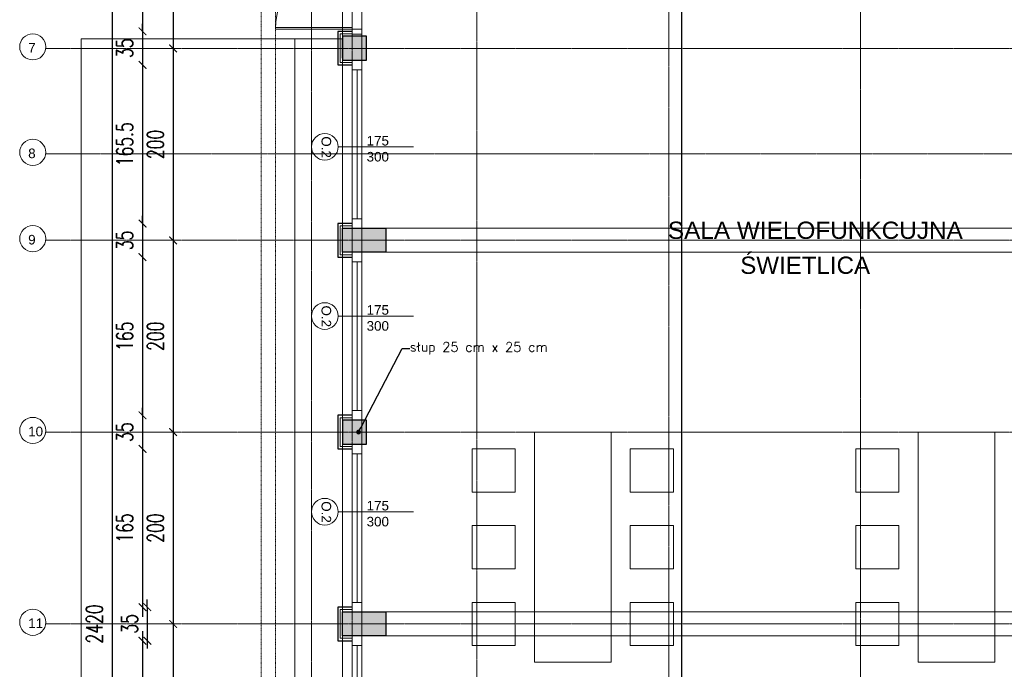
# Model space of a CAD drawing. Header units: millimetres. Extents: x -115268 to 140687, y -37779 to 24471.
# Tile 158 of 256: x 77748 to 78775, y -15491 to -14814. Entities that reach past the tile are written whole.
import ezdxf
from ezdxf import colors
from ezdxf.entities.mleader import LeaderData, LeaderLine
from ezdxf.enums import TextEntityAlignment as Align
from ezdxf.math import Vec2, Vec3

# ---------------------------------------------------------------- set-up
doc = ezdxf.new("R2010")
doc.units = ezdxf.units.MM
doc.header["$PDMODE"] = 2
doc.header["$PDSIZE"] = 1
for name, pattern in [('0.5_0.5', [10, 5, -5]), ('346-500', [1.5, 1, -0.5]), ('AUSGEZOGEN', [0]), ('DASHDOT', [1, 0.5, -0.25, 0, -0.25])]:
    doc.linetypes.add(name, pattern=pattern)
doc.layers.get('0').update_dxf_attribs({"lineweight": 9})
for name, color, linetype, lineweight in [('A stolarka', 4, 'Continuous', 9), ('A wyp ruchome', 253, 'Continuous', 9), ('A_CIENKA', 7, 'Continuous', 9), ('A_HATCH', 8, 'Continuous', 9), ('A_IZOLACJA', 8, 'ZIGZAG', 9), ('A_KONSTRUKCJA', 3, 'Continuous', 25), ('A_OSIE', 1, 'DASHDOT', 9), ('A_WIDOK', 253, 'Continuous', 9), ('\x9dciany', 7, 'Continuous', 9)]:
    doc.layers.add(name, color=color, linetype=linetype, lineweight=lineweight)
doc.layers.add('A_WYMIAR', color=253, linetype='Continuous', lineweight=5, transparency=0.2)
doc.styles.add('Arial', font='arial.ttf')
doc.styles.add('Arial CE', font='arial.ttf')
doc.styles.add('romans 1-100', font='romans.shx', dxfattribs={"width": 0.7, "height": 17})
doc.linetypes.add('ZIGZAG', pattern='A,0.00254,-5.08,[131,ltypeshp.shx,S=5.08,R=0,X=-5.08,Y=0],-10.16,[131,ltypeshp.shx,S=5.08,R=180,X=5.08,Y=0],-5.08', length=20.32254)
doc.dimstyles.new('___SKALA_1_100', dxfattribs={"dimscale": 10, "dimtxt": 17, "dimasz": 0.8, "dimexe": 2, "dimexo": 2, "dimgap": 1, "dimtad": 1, "dimdec": 4, "dimrnd": 0.5, "dimdsep": 46, "dimtxsty": 'romans 1-100', "dimblk": 'ARCHTICK', "dimcen": 0.1, "dimdle": 1, "dimse1": 1, "dimse2": 1, "dimadec": 0, "dimazin": 0, "dimtfac": 1, "dimtdec": 4, "dimtix": 1, "dimtmove": 0, "dimatfit": 3, "dimldrblk": 'ARCHTICK', "dimfxl": 6, "dimfxlon": 1, "dimtolj": 1, "dimarcsym": 0})

# ---------------------------------------------------------------- blocks, each defined once
blk = doc.blocks.new('AnonymMegaMac_nNn056')
at = {"layer": 'A stolarka', "color": 3, "linetype": 'AUSGEZOGEN', "lineweight": 0}
blk.add_line((37712.8, -7249.6), (37727.8, -7249.6), dxfattribs=at)
at = {"layer": 'A stolarka', "color": 7, "linetype": 'AUSGEZOGEN', "lineweight": 0}
for points in [[(37725.3, -7209.6), (37725.3, -7204.6), (37715.3, -7204.6), (37715.3, -7209.6)], [(37715.3, -7289.6), (37715.3, -7287.6), (37635.3, -7287.6), (37635.3, -7289.6)], [(37725.3, -7294.6), (37725.3, -7289.6), (37715.3, -7289.6), (37715.3, -7294.6)]]:
    blk.add_lwpolyline(points, close=True, dxfattribs=at)
at = {"layer": 'A stolarka', "color": 8, "linetype": 'AUSGEZOGEN', "lineweight": 0}
blk.add_arc((37715.3, -7289.6), 80, 90, 180, dxfattribs=at)
blk = doc.blocks.new('_Dot')
at = {"color": 0, "linetype": 'ByBlock', "lineweight": -2}
blk.add_line((-0.5, 0), (-1, 0), dxfattribs=at)
at = {"color": 0, "linetype": 'ByBlock', "const_width": 0.5}
blk.add_lwpolyline([(-0.25, 0, 1), (0.25, 0, 1)], format="xyb", close=True, dxfattribs=at)
blk = doc.blocks.new('_ArchTick')
at = {"color": 0, "linetype": 'ByBlock', "const_width": 0.15}
blk.add_lwpolyline([(-0.5, -0.5), (0.5, 0.5)], dxfattribs=at)
blk = doc.blocks.new('*D667')
at = {"layer": 'A_WYMIAR', "color": 0, "lineweight": -2, "transparency": 16777216}
blk.add_line((77844.2, -14224.2), (77844.2, -16664.2), dxfattribs=at)
at = {"layer": 'Defpoints', "color": 0, "transparency": 16777216}
for p in [(78014.6, -14234.2), (77844.2, -16654.2), (79014.6, -16654.2)]:
    blk.add_point(p, dxfattribs=at)
at = {"layer": 'A_WYMIAR', "color": 0, "lineweight": -2, "transparency": 16777216, "xscale": 8, "yscale": 8, "zscale": 8}
for p, rotation in [((77844.2, -14234.2), 90), ((77844.2, -16654.2), 270)]:
    blk.add_blockref('_ArchTick', p, dxfattribs=dict(at, rotation=rotation))
at = {"layer": 'A_WYMIAR', "color": 0, "transparency": 16777216, "insert": (77825.7, -15444.2), "char_height": 17, "attachment_point": 5, "rotation": 90, "style": 'romans 1-100'}
blk.add_mtext('\\A1;2420', dxfattribs=at)
blk = doc.blocks.new('*D671')
at = {"layer": 'A_WYMIAR', "color": 0, "lineweight": -2, "transparency": 16777216}
blk.add_line((77875.9, -14644.2), (77875.9, -14836.3), dxfattribs=at)
at = {"layer": 'Defpoints', "color": 0, "transparency": 16777216}
for p in [(78014.6, -14654.2), (77875.9, -14826.3), (78079.6, -14826.3)]:
    blk.add_point(p, dxfattribs=at)
at = {"layer": 'A_WYMIAR', "color": 0, "lineweight": -2, "transparency": 16777216, "xscale": 8, "yscale": 8, "zscale": 8}
for p, rotation in [((77875.9, -14654.2), 90), ((77875.9, -14826.3), 270)]:
    blk.add_blockref('_ArchTick', p, dxfattribs=dict(at, rotation=rotation))
at = {"layer": 'A_WYMIAR', "color": 0, "transparency": 16777216, "insert": (77857.4, -14740.2), "char_height": 17, "attachment_point": 5, "rotation": 90, "style": 'romans 1-100'}
blk.add_mtext('\\A1;172', dxfattribs=at)
blk = doc.blocks.new('*D672')
at = {"layer": 'A_WYMIAR', "color": 0, "lineweight": -2, "transparency": 16777216}
for p, q in [((77875.9, -14826.3), (77875.9, -14818.3)), ((77875.9, -14826.3), (77875.9, -14861.3)), ((77875.9, -14861.3), (77875.9, -14869.3))]:
    blk.add_line(p, q, dxfattribs=at)
at = {"layer": 'Defpoints', "color": 0, "transparency": 16777216}
for p in [(78079.6, -14826.3), (77875.9, -14861.3), (78079.6, -14861.3)]:
    blk.add_point(p, dxfattribs=at)
at = {"layer": 'A_WYMIAR', "color": 0, "lineweight": -2, "transparency": 16777216, "xscale": 8, "yscale": 8, "zscale": 8}
for p, rotation in [((77875.9, -14826.3), 270), ((77875.9, -14861.3), 90)]:
    blk.add_blockref('_ArchTick', p, dxfattribs=dict(at, rotation=rotation))
at = {"layer": 'A_WYMIAR', "color": 0, "transparency": 16777216, "insert": (77857.4, -14843.8), "char_height": 17, "attachment_point": 5, "rotation": 90, "style": 'romans 1-100'}
blk.add_mtext('\\A1;35', dxfattribs=at)
blk = doc.blocks.new('*D673')
at = {"layer": 'A_WYMIAR', "color": 0, "lineweight": -2, "transparency": 16777216}
blk.add_line((77875.9, -14851.3), (77875.9, -15036.7), dxfattribs=at)
at = {"layer": 'Defpoints', "color": 0, "transparency": 16777216}
for p in [(78079.6, -14861.3), (77875.9, -15026.7), (78079.6, -15026.7)]:
    blk.add_point(p, dxfattribs=at)
at = {"layer": 'A_WYMIAR', "color": 0, "lineweight": -2, "transparency": 16777216, "xscale": 8, "yscale": 8, "zscale": 8}
for p, rotation in [((77875.9, -14861.3), 90), ((77875.9, -15026.7), 270)]:
    blk.add_blockref('_ArchTick', p, dxfattribs=dict(at, rotation=rotation))
at = {"layer": 'A_WYMIAR', "color": 0, "transparency": 16777216, "insert": (77857.4, -14944), "char_height": 17, "attachment_point": 5, "rotation": 90, "style": 'romans 1-100'}
blk.add_mtext('\\A1;165.5', dxfattribs=at)
blk = doc.blocks.new('*D674')
at = {"layer": 'A_WYMIAR', "color": 0, "lineweight": -2, "transparency": 16777216}
for p, q in [((77875.9, -15026.7), (77875.9, -15018.7)), ((77875.9, -15026.7), (77875.9, -15061.7)), ((77875.9, -15061.7), (77875.9, -15069.7))]:
    blk.add_line(p, q, dxfattribs=at)
at = {"layer": 'Defpoints', "color": 0, "transparency": 16777216}
for p in [(78079.6, -15026.7), (77875.9, -15061.7), (78079.6, -15061.7)]:
    blk.add_point(p, dxfattribs=at)
at = {"layer": 'A_WYMIAR', "color": 0, "lineweight": -2, "transparency": 16777216, "xscale": 8, "yscale": 8, "zscale": 8}
for p, rotation in [((77875.9, -15026.7), 270), ((77875.9, -15061.7), 90)]:
    blk.add_blockref('_ArchTick', p, dxfattribs=dict(at, rotation=rotation))
at = {"layer": 'A_WYMIAR', "color": 0, "transparency": 16777216, "insert": (77857.4, -15044.2), "char_height": 17, "attachment_point": 5, "rotation": 90, "style": 'romans 1-100'}
blk.add_mtext('\\A1;35', dxfattribs=at)
blk = doc.blocks.new('*D675')
at = {"layer": 'A_WYMIAR', "color": 0, "lineweight": -2, "transparency": 16777216}
blk.add_line((77875.9, -15051.7), (77875.9, -15236.7), dxfattribs=at)
at = {"layer": 'Defpoints', "color": 0, "transparency": 16777216}
for p in [(78079.6, -15061.7), (77875.9, -15226.7), (78079.6, -15226.7)]:
    blk.add_point(p, dxfattribs=at)
at = {"layer": 'A_WYMIAR', "color": 0, "lineweight": -2, "transparency": 16777216, "xscale": 8, "yscale": 8, "zscale": 8}
for p, rotation in [((77875.9, -15061.7), 90), ((77875.9, -15226.7), 270)]:
    blk.add_blockref('_ArchTick', p, dxfattribs=dict(at, rotation=rotation))
at = {"layer": 'A_WYMIAR', "color": 0, "transparency": 16777216, "insert": (77857.4, -15144.2), "char_height": 17, "attachment_point": 5, "rotation": 90, "style": 'romans 1-100'}
blk.add_mtext('\\A1;165', dxfattribs=at)
blk = doc.blocks.new('*D676')
at = {"layer": 'A_WYMIAR', "color": 0, "lineweight": -2, "transparency": 16777216}
for p, q in [((77875.9, -15226.7), (77875.9, -15218.7)), ((77875.9, -15226.7), (77875.9, -15261.7)), ((77875.9, -15261.7), (77875.9, -15269.7))]:
    blk.add_line(p, q, dxfattribs=at)
at = {"layer": 'Defpoints', "color": 0, "transparency": 16777216}
for p in [(78079.6, -15226.7), (77875.9, -15261.7), (78079.6, -15261.7)]:
    blk.add_point(p, dxfattribs=at)
at = {"layer": 'A_WYMIAR', "color": 0, "lineweight": -2, "transparency": 16777216, "xscale": 8, "yscale": 8, "zscale": 8}
for p, rotation in [((77875.9, -15226.7), 270), ((77875.9, -15261.7), 90)]:
    blk.add_blockref('_ArchTick', p, dxfattribs=dict(at, rotation=rotation))
at = {"layer": 'A_WYMIAR', "color": 0, "transparency": 16777216, "insert": (77857.4, -15244.2), "char_height": 17, "attachment_point": 5, "rotation": 90, "style": 'romans 1-100'}
blk.add_mtext('\\A1;35', dxfattribs=at)
blk = doc.blocks.new('*D677')
at = {"layer": 'A_WYMIAR', "color": 0, "lineweight": -2, "transparency": 16777216}
blk.add_line((77875.9, -15251.7), (77875.9, -15436.7), dxfattribs=at)
at = {"layer": 'Defpoints', "color": 0, "transparency": 16777216}
for p in [(78084.6, -15261.7), (77875.9, -15426.7), (78079.6, -15426.7)]:
    blk.add_point(p, dxfattribs=at)
at = {"layer": 'A_WYMIAR', "color": 0, "lineweight": -2, "transparency": 16777216, "xscale": 8, "yscale": 8, "zscale": 8}
for p, rotation in [((77875.9, -15261.7), 90), ((77875.9, -15426.7), 270)]:
    blk.add_blockref('_ArchTick', p, dxfattribs=dict(at, rotation=rotation))
at = {"layer": 'A_WYMIAR', "color": 0, "transparency": 16777216, "insert": (77857.4, -15344.2), "char_height": 17, "attachment_point": 5, "rotation": 90, "style": 'romans 1-100'}
blk.add_mtext('\\A1;165', dxfattribs=at)
blk = doc.blocks.new('*D678')
at = {"layer": 'A_WYMIAR', "color": 0, "lineweight": -2, "transparency": 16777216}
for p, q in [((77880.9, -15426.7), (77880.9, -15418.7)), ((77880.9, -15426.7), (77880.9, -15461.7)), ((77880.9, -15461.7), (77880.9, -15469.7))]:
    blk.add_line(p, q, dxfattribs=at)
at = {"layer": 'Defpoints', "color": 0, "transparency": 16777216}
for p in [(78079.6, -15426.7), (77880.9, -15461.7), (78084.6, -15461.7)]:
    blk.add_point(p, dxfattribs=at)
at = {"layer": 'A_WYMIAR', "color": 0, "lineweight": -2, "transparency": 16777216, "xscale": 8, "yscale": 8, "zscale": 8}
for p, rotation in [((77880.9, -15426.7), 270), ((77880.9, -15461.7), 90)]:
    blk.add_blockref('_ArchTick', p, dxfattribs=dict(at, rotation=rotation))
at = {"layer": 'A_WYMIAR', "color": 0, "transparency": 16777216, "insert": (77862.4, -15444.2), "char_height": 17, "attachment_point": 5, "rotation": 90, "style": 'romans 1-100'}
blk.add_mtext('\\A1;35', dxfattribs=at)
blk = doc.blocks.new('*D679')
at = {"layer": 'A_WYMIAR', "color": 0, "lineweight": -2, "transparency": 16777216}
blk.add_line((77875.9, -15451.7), (77875.9, -15636.7), dxfattribs=at)
at = {"layer": 'Defpoints', "color": 0, "transparency": 16777216}
for p in [(78079.6, -15461.7), (77875.9, -15626.7), (78079.6, -15626.7)]:
    blk.add_point(p, dxfattribs=at)
at = {"layer": 'A_WYMIAR', "color": 0, "lineweight": -2, "transparency": 16777216, "xscale": 8, "yscale": 8, "zscale": 8}
for p, rotation in [((77875.9, -15461.7), 90), ((77875.9, -15626.7), 270)]:
    blk.add_blockref('_ArchTick', p, dxfattribs=dict(at, rotation=rotation))
at = {"layer": 'A_WYMIAR', "color": 0, "transparency": 16777216, "insert": (77857.4, -15544.2), "char_height": 17, "attachment_point": 5, "rotation": 90, "style": 'romans 1-100'}
blk.add_mtext('\\A1;165', dxfattribs=at)
blk = doc.blocks.new('*D693')
at = {"layer": 'A_WYMIAR', "color": 0, "lineweight": -2, "transparency": 16777216}
blk.add_line((77907.8, -14624.2), (77907.8, -14854.2), dxfattribs=at)
at = {"layer": 'Defpoints', "color": 0, "transparency": 16777216}
for p in [(78094.6, -14634.2), (77907.8, -14844.2), (78094.6, -14844.2)]:
    blk.add_point(p, dxfattribs=at)
at = {"layer": 'A_WYMIAR', "color": 0, "lineweight": -2, "transparency": 16777216, "xscale": 8, "yscale": 8, "zscale": 8}
for p, rotation in [((77907.8, -14634.2), 90), ((77907.8, -14844.2), 270)]:
    blk.add_blockref('_ArchTick', p, dxfattribs=dict(at, rotation=rotation))
at = {"layer": 'A_WYMIAR', "color": 0, "transparency": 16777216, "insert": (77889.3, -14739.2), "char_height": 17, "attachment_point": 5, "rotation": 90, "style": 'romans 1-100'}
blk.add_mtext('\\A1;210', dxfattribs=at)
blk = doc.blocks.new('*D694')
at = {"layer": 'A_WYMIAR', "color": 0, "lineweight": -2, "transparency": 16777216}
blk.add_line((77907.8, -14834.2), (77907.8, -15054.2), dxfattribs=at)
at = {"layer": 'Defpoints', "color": 0, "transparency": 16777216}
for p in [(78094.6, -14844.2), (77907.8, -15044.2), (78094.6, -15044.2)]:
    blk.add_point(p, dxfattribs=at)
at = {"layer": 'A_WYMIAR', "color": 0, "lineweight": -2, "transparency": 16777216, "xscale": 8, "yscale": 8, "zscale": 8}
for p, rotation in [((77907.8, -14844.2), 90), ((77907.8, -15044.2), 270)]:
    blk.add_blockref('_ArchTick', p, dxfattribs=dict(at, rotation=rotation))
at = {"layer": 'A_WYMIAR', "color": 0, "transparency": 16777216, "insert": (77889.3, -14944.2), "char_height": 17, "attachment_point": 5, "rotation": 90, "style": 'romans 1-100'}
blk.add_mtext('\\A1;200', dxfattribs=at)
blk = doc.blocks.new('*D695')
at = {"layer": 'A_WYMIAR', "color": 0, "lineweight": -2, "transparency": 16777216}
blk.add_line((77907.8, -15034.2), (77907.8, -15254.2), dxfattribs=at)
at = {"layer": 'Defpoints', "color": 0, "transparency": 16777216}
for p in [(78094.6, -15044.2), (77907.8, -15244.2), (78121.8, -15244.2)]:
    blk.add_point(p, dxfattribs=at)
at = {"layer": 'A_WYMIAR', "color": 0, "lineweight": -2, "transparency": 16777216, "xscale": 8, "yscale": 8, "zscale": 8}
for p, rotation in [((77907.8, -15044.2), 90), ((77907.8, -15244.2), 270)]:
    blk.add_blockref('_ArchTick', p, dxfattribs=dict(at, rotation=rotation))
at = {"layer": 'A_WYMIAR', "color": 0, "transparency": 16777216, "insert": (77889.3, -15144.2), "char_height": 17, "attachment_point": 5, "rotation": 90, "style": 'romans 1-100'}
blk.add_mtext('\\A1;200', dxfattribs=at)
blk = doc.blocks.new('*D696')
at = {"layer": 'A_WYMIAR', "color": 0, "lineweight": -2, "transparency": 16777216}
blk.add_line((77907.8, -15234.2), (77907.8, -15454.2), dxfattribs=at)
at = {"layer": 'Defpoints', "color": 0, "transparency": 16777216}
for p in [(78121.8, -15244.2), (77907.8, -15444.2), (78167.3, -15444.2)]:
    blk.add_point(p, dxfattribs=at)
at = {"layer": 'A_WYMIAR', "color": 0, "lineweight": -2, "transparency": 16777216, "xscale": 8, "yscale": 8, "zscale": 8}
for p, rotation in [((77907.8, -15244.2), 90), ((77907.8, -15444.2), 270)]:
    blk.add_blockref('_ArchTick', p, dxfattribs=dict(at, rotation=rotation))
at = {"layer": 'A_WYMIAR', "color": 0, "transparency": 16777216, "insert": (77889.3, -15344.2), "char_height": 17, "attachment_point": 5, "rotation": 90, "style": 'romans 1-100'}
blk.add_mtext('\\A1;200', dxfattribs=at)
blk = doc.blocks.new('*D697')
at = {"layer": 'A_WYMIAR', "color": 0, "lineweight": -2, "transparency": 16777216}
blk.add_line((77907.8, -15434.2), (77907.8, -15654.2), dxfattribs=at)
at = {"layer": 'Defpoints', "color": 0, "transparency": 16777216}
for p in [(78167.3, -15444.2), (77907.8, -15644.2), (78167.3, -15644.2)]:
    blk.add_point(p, dxfattribs=at)
at = {"layer": 'A_WYMIAR', "color": 0, "lineweight": -2, "transparency": 16777216, "xscale": 8, "yscale": 8, "zscale": 8}
for p, rotation in [((77907.8, -15444.2), 90), ((77907.8, -15644.2), 270)]:
    blk.add_blockref('_ArchTick', p, dxfattribs=dict(at, rotation=rotation))
at = {"layer": 'A_WYMIAR', "color": 0, "transparency": 16777216, "insert": (77889.3, -15544.2), "char_height": 17, "attachment_point": 5, "rotation": 90, "style": 'romans 1-100'}
blk.add_mtext('\\A1;200', dxfattribs=at)
blk = doc.blocks.new('*D704')
at = {"layer": 'A_WYMIAR', "color": 0, "lineweight": -2, "transparency": 16777216}
blk.add_line((78004.6, -17141.1), (80394.6, -17141.1), dxfattribs=at)
at = {"layer": 'Defpoints', "color": 0, "transparency": 16777216}
for p in [(78014.6, -14449.8), (80384.6, -16049.8), (80384.6, -17141.1)]:
    blk.add_point(p, dxfattribs=at)
at = {"layer": 'A_WYMIAR', "color": 0, "lineweight": -2, "transparency": 16777216, "xscale": 8, "yscale": 8, "zscale": 8, "rotation": 180}
blk.add_blockref('_ArchTick', (78014.6, -17141.1), dxfattribs=at)
at = {"layer": 'A_WYMIAR', "color": 0, "lineweight": -2, "transparency": 16777216, "xscale": 8, "yscale": 8, "zscale": 8}
blk.add_blockref('_ArchTick', (80384.6, -17141.1), dxfattribs=at)
at = {"layer": 'A_WYMIAR', "color": 0, "transparency": 16777216, "insert": (79199.6, -17122.6), "char_height": 17, "attachment_point": 5, "style": 'romans 1-100'}
blk.add_mtext('\\A1;2370', dxfattribs=at)
blk = doc.blocks.new('*D705')
at = {"layer": 'A_WYMIAR', "color": 0, "lineweight": -2, "transparency": 16777216}
blk.add_line((78004.6, -17107.8), (78089.6, -17107.8), dxfattribs=at)
at = {"layer": 'Defpoints', "color": 0, "transparency": 16777216}
for p in [(78014.6, -14856.9), (78079.6, -14856.9), (78079.6, -17107.8)]:
    blk.add_point(p, dxfattribs=at)
at = {"layer": 'A_WYMIAR', "color": 0, "lineweight": -2, "transparency": 16777216, "xscale": 8, "yscale": 8, "zscale": 8, "rotation": 180}
blk.add_blockref('_ArchTick', (78014.6, -17107.8), dxfattribs=at)
at = {"layer": 'A_WYMIAR', "color": 0, "lineweight": -2, "transparency": 16777216, "xscale": 8, "yscale": 8, "zscale": 8}
blk.add_blockref('_ArchTick', (78079.6, -17107.8), dxfattribs=at)
at = {"layer": 'A_WYMIAR', "color": 0, "transparency": 16777216, "insert": (78047.1, -17089.3), "char_height": 17, "attachment_point": 5, "style": 'romans 1-100'}
blk.add_mtext('\\A1;65', dxfattribs=at)
blk = doc.blocks.new('*D706')
at = {"layer": 'A_WYMIAR', "color": 0, "lineweight": -2, "transparency": 16777216}
for p, q in [((78079.6, -17107.8), (78071.6, -17107.8)), ((78079.6, -17107.8), (78104.6, -17107.8)), ((78104.6, -17107.8), (78112.6, -17107.8))]:
    blk.add_line(p, q, dxfattribs=at)
at = {"layer": 'Defpoints', "color": 0, "transparency": 16777216}
for p in [(78079.6, -14856.9), (78104.6, -16574.2), (78104.6, -17107.8)]:
    blk.add_point(p, dxfattribs=at)
at = {"layer": 'A_WYMIAR', "color": 0, "lineweight": -2, "transparency": 16777216, "xscale": 8, "yscale": 8, "zscale": 8}
blk.add_blockref('_ArchTick', (78079.6, -17107.8), dxfattribs=at)
at = {"layer": 'A_WYMIAR', "color": 0, "lineweight": -2, "transparency": 16777216, "xscale": 8, "yscale": 8, "zscale": 8, "rotation": 180}
blk.add_blockref('_ArchTick', (78104.6, -17107.8), dxfattribs=at)
at = {"layer": 'A_WYMIAR', "color": 0, "transparency": 16777216, "insert": (78092.1, -17089.3), "char_height": 17, "attachment_point": 5, "style": 'romans 1-100'}
blk.add_mtext('\\A1;25', dxfattribs=at)
blk = doc.blocks.new('*D335')
at = {"layer": 'A_WYMIAR', "color": 0, "lineweight": -2, "transparency": 16777216}
blk.add_line((78438.1, -14639.2), (78438.1, -16574.2), dxfattribs=at)
at = {"layer": 'Defpoints', "color": 0, "transparency": 16777216}
for p in [(78390.8, -14649.2), (78434.6, -16564.2), (78438.1, -16564.2)]:
    blk.add_point(p, dxfattribs=at)
at = {"layer": 'A_WYMIAR', "color": 0, "lineweight": -2, "transparency": 16777216, "xscale": 8, "yscale": 8, "zscale": 8}
for p, rotation in [((78438.1, -14649.2), 90), ((78438.1, -16564.2), 270)]:
    blk.add_blockref('_ArchTick', p, dxfattribs=dict(at, rotation=rotation))
at = {"layer": 'A_WYMIAR', "color": 0, "transparency": 16777216, "insert": (78419.6, -15606.7), "char_height": 17, "attachment_point": 5, "rotation": 90, "style": 'romans 1-100'}
blk.add_mtext('\\A1;1915', dxfattribs=at)
blk = doc.blocks.new('*D380')
at = {"layer": 'A_WYMIAR', "color": 0, "lineweight": -2, "transparency": 16777216}
blk.add_line((78089.6, -15905.8), (78004.6, -15905.8), dxfattribs=at)
at = {"layer": 'Defpoints', "color": 0, "transparency": 16777216}
for p in [(78014.6, -14654.2), (78079.6, -15844.2), (78014.6, -15905.8)]:
    blk.add_point(p, dxfattribs=at)
at = {"layer": 'A_WYMIAR', "color": 0, "lineweight": -2, "transparency": 16777216, "xscale": 8, "yscale": 8, "zscale": 8, "rotation": 180}
blk.add_blockref('_ArchTick', (78014.6, -15905.8), dxfattribs=at)
at = {"layer": 'A_WYMIAR', "color": 0, "lineweight": -2, "transparency": 16777216, "xscale": 8, "yscale": 8, "zscale": 8}
blk.add_blockref('_ArchTick', (78079.6, -15905.8), dxfattribs=at)
at = {"layer": 'A_WYMIAR', "color": 0, "transparency": 16777216, "insert": (78047.1, -15887.3), "char_height": 17, "attachment_point": 5, "style": 'romans 1-100'}
blk.add_mtext('\\A1;65', dxfattribs=at)

msp = doc.modelspace()

# ---------------------------------------------------------------- hatches: boundary and pattern name
at = {"layer": 'A_HATCH', "transparency": 33554687}
h = msp.add_hatch(dxfattribs=at)
h.set_pattern_fill('ANSI33', color=256)
h.set_pattern_definition([(45, (25823.836, -10011.816), (-4.49012806, 4.49012806), []), (45, (25828.326, -10011.816), (-4.49012806, 4.49012806), [3.175, -1.5875])])
h.paths.add_polyline_path([(78837.07106, -16559.16092), (78812.07106, -16559.16092), (78812.07106, -16584.16092), (78837.07106, -16584.16092)])
h.paths.add_polyline_path([(78637.07106, -16559.16092), (78612.07106, -16559.16092), (78612.07106, -16584.16092), (78637.07106, -16584.16092)])
h.paths.add_polyline_path([(78437.07106, -16559.16092), (78412.07106, -16559.16092), (78412.07106, -16584.16092), (78437.07106, -16584.16092)])
h.paths.add_polyline_path([(78237.02211, -16559.16105), (78212.02211, -16559.16098), (78212.05786, -16584.16086), (78237.05786, -16584.16092)])
h.paths.add_polyline_path([(78109.57106, -16431.66092), (78084.57106, -16431.66092), (78084.57106, -16456.66092), (78109.57106, -16456.66092)])
h.paths.add_polyline_path([(78129.57106, -16231.66092), (78084.57106, -16231.66092), (78084.57106, -16256.66092), (78129.57106, -16256.66092)])
h.paths.add_polyline_path([(78109.57106, -16031.66092), (78084.57106, -16031.66092), (78084.57106, -16056.66092), (78109.57106, -16056.66092)])
h.paths.add_polyline_path([(78129.42906, -15831.66092), (78084.42906, -15831.66092), (78084.57106, -15856.66092), (78129.57106, -15856.66092)])
h.paths.add_polyline_path([(78109.57106, -15631.66092), (78084.57106, -15631.66092), (78084.57106, -15656.66092), (78109.57106, -15656.66092)])
h.paths.add_polyline_path([(78129.57106, -15431.66092), (78084.57106, -15431.66092), (78084.57106, -15456.66092), (78129.57106, -15456.66092)])
h.paths.add_polyline_path([(78109.57106, -15231.66092), (78084.57106, -15231.66092), (78084.57106, -15256.66092), (78109.57106, -15256.66092)])
h.paths.add_polyline_path([(78129.57106, -15031.66092), (78084.57106, -15031.66092), (78084.57106, -15056.66092), (78129.57106, -15056.66092)])
h.paths.add_polyline_path([(78109.57106, -14831.30064), (78084.57106, -14831.30064), (78084.57106, -14856.30064), (78109.57106, -14856.30064)])

# ---------------------------------------------------------------- linework, layer by layer
at = {"layer": 'A stolarka'}
for points in [[(78094.57106, -14854.16092), (78094.57106, -15034.16092)], [(78104.57106, -14866.30064), (78104.57106, -14856.30064), (78094.57106, -14856.30064), (78094.57106, -14866.30064), (78104.57106, -14866.30064)], [(78104.57106, -14854.16092), (78104.57106, -15034.16092)], [(78099.57106, -14866.30064), (78099.57106, -15021.66092)], [(78104.57106, -15031.66092), (78104.57106, -15021.66092), (78094.57106, -15021.66092), (78094.57106, -15031.66092), (78104.57106, -15031.66092)], [(78094.57106, -15054.16092), (78094.57106, -15234.16092)], [(78104.57106, -15066.66092), (78104.57106, -15056.66092), (78094.57106, -15056.66092), (78094.57106, -15066.66092), (78104.57106, -15066.66092)], [(78104.57106, -15054.16092), (78104.57106, -15234.16092)], [(78099.57106, -15066.66092), (78099.57106, -15221.66092)], [(78104.57106, -15231.66092), (78104.57106, -15221.66092), (78094.57106, -15221.66092), (78094.57106, -15231.66092), (78104.57106, -15231.66092)], [(78094.57106, -15254.16092), (78094.57106, -15434.16092)], [(78104.57106, -15266.66092), (78104.57106, -15256.66092), (78094.57106, -15256.66092), (78094.57106, -15266.66092), (78104.57106, -15266.66092)], [(78104.57106, -15254.16092), (78104.57106, -16564.16092), (78234.57106, -16564.16092)], [(78099.57106, -15266.66092), (78099.57106, -15421.66092)], [(78104.57106, -15431.66092), (78104.57106, -15421.66092), (78094.57106, -15421.66092), (78094.57106, -15431.66092), (78104.57106, -15431.66092)], [(78094.57106, -15454.16092), (78094.57106, -15634.16092)], [(78104.57106, -15466.66092), (78104.57106, -15456.66092), (78094.57106, -15456.66092), (78094.57106, -15466.66092), (78104.57106, -15466.66092)], [(78099.57106, -15466.66092), (78099.57106, -15621.66092)]]:
    msp.add_lwpolyline(points, dxfattribs=at)
at = {"layer": 'A wyp ruchome'}
for points in [[(78364.57106, -15244.16092), (78364.57106, -15484.16092), (78284.57106, -15484.16092), (78284.57106, -15244.16092)], [(78764.57106, -15244.16092), (78764.57106, -15484.16092), (78684.57106, -15484.16092), (78684.57106, -15244.16092)], [(78264.57106, -15261.66092), (78219.57106, -15261.66092), (78219.57106, -15306.66092), (78264.57106, -15306.66092)], [(78384.57106, -15261.66092), (78429.57106, -15261.66092), (78429.57106, -15306.66092), (78384.57106, -15306.66092)], [(78664.57106, -15261.66092), (78619.57106, -15261.66092), (78619.57106, -15306.66092), (78664.57106, -15306.66092)], [(78264.57106, -15341.66092), (78219.57106, -15341.66092), (78219.57106, -15386.66092), (78264.57106, -15386.66092)], [(78384.57106, -15341.66092), (78429.57106, -15341.66092), (78429.57106, -15386.66092), (78384.57106, -15386.66092)], [(78664.57106, -15341.66092), (78619.57106, -15341.66092), (78619.57106, -15386.66092), (78664.57106, -15386.66092)], [(78264.57106, -15421.66092), (78219.57106, -15421.66092), (78219.57106, -15466.66092), (78264.57106, -15466.66092)], [(78384.57106, -15421.66092), (78429.57106, -15421.66092), (78429.57106, -15466.66092), (78384.57106, -15466.66092)], [(78664.57106, -15421.66092), (78619.57106, -15421.66092), (78619.57106, -15466.66092), (78664.57106, -15466.66092)]]:
    msp.add_lwpolyline(points, close=True, dxfattribs=at)
at = {"layer": 'A_CIENKA'}
msp.add_line((78034.57106, -14834.16092), (78034.57106, -16564.16092), dxfattribs=at)
at = {"layer": 'A_HATCH'}
for centre in [(77761.42973, -14842.44127), (77761.42973, -14952.44127), (77761.42973, -15042.44127), (77761.42973, -15242.44127), (77761.42973, -15442.44127)]:
    msp.add_circle(centre, 13.62687, dxfattribs=at)
at = {"layer": 'A_IZOLACJA', "ltscale": 0.01}
for points in [[(78094.57106, -14828.80064), (78082.07106, -14828.80064), (78082.07106, -14858.80064), (78094.57106, -14858.80064)], [(78094.57106, -15029.16092), (78082.07106, -15029.16092), (78082.07106, -15059.16092), (78094.57106, -15059.16092)], [(78094.57106, -15229.16092), (78082.07106, -15229.16092), (78082.07106, -15259.16092), (78094.57106, -15259.16092)], [(78094.57106, -15429.16092), (78082.07106, -15429.16092), (78082.07106, -15459.16092), (78094.57106, -15459.16092)]]:
    msp.add_lwpolyline(points, dxfattribs=at)
at = {"layer": 'A_KONSTRUKCJA'}
for points in [[(78094.57106, -14826.30064), (78079.57106, -14826.30064), (78079.57106, -14861.30064), (78094.57106, -14861.30064)], [(78084.57106, -14854.16092), (78084.57106, -14854.16092), (78084.57106, -14834.16092)], [(78094.57106, -15026.66092), (78079.57106, -15026.66092), (78079.57106, -15061.66092), (78094.57106, -15061.66092)], [(78094.57106, -15226.66092), (78079.57106, -15226.66092), (78079.57106, -15261.66092), (78094.57106, -15261.66092)], [(78094.57106, -15426.66092), (78079.57106, -15426.66092), (78079.57106, -15461.66092), (78094.57106, -15461.66092)]]:
    msp.add_lwpolyline(points, dxfattribs=at)
for points in [[(78084.57106, -14831.30064), (78084.57106, -14856.30064), (78109.57106, -14856.30064), (78109.57106, -14831.30064)], [(78084.57106, -15231.66092), (78084.57106, -15256.66092), (78109.57106, -15256.66092), (78109.57106, -15231.66092)]]:
    msp.add_lwpolyline(points, close=True, dxfattribs=at)
at = {"layer": 'A_KONSTRUKCJA', "ltscale": 0.5}
for points in [[(78084.57106, -15031.66092), (78129.57106, -15031.66092), (78129.57106, -15056.66092), (78084.57106, -15056.66092)], [(78084.57106, -15431.66092), (78129.57106, -15431.66092), (78129.57106, -15456.66092), (78084.57106, -15456.66092)]]:
    msp.add_lwpolyline(points, close=True, dxfattribs=at)
at = {"layer": 'A_OSIE', "ltscale": 0.3}
for p, q in [((78052.07106, -13920.52461), (78052.07106, -17157.58662)), ((78094.57106, -13920.52461), (78094.57106, -17157.58662)), ((78224.58643, -17157.58853), (78224.32424, -13920.52457)), ((78424.57106, -17157.66032), (78424.57106, -13920.45091)), ((78624.57106, -17157.58662), (78624.57106, -13920.52461)), ((80675.91005, -14844.16092), (77774.94766, -14844.16092)), ((77774.94766, -14954.16092), (80675.91005, -14954.16092)), ((80675.91005, -15044.16092), (77774.94766, -15044.16092)), ((80675.91005, -15244.16092), (77774.94766, -15244.16092)), ((80675.91005, -15444.16092), (77774.94766, -15444.16092))]:
    msp.add_line(p, q, dxfattribs=at)
at = {"layer": 'A_WIDOK', "linetype": '0.5_0.5', "ltscale": 0.02}
for p, q in [((77999.57106, -14654.16092), (77999.57106, -16669.16092)), ((78014.57106, -14654.16092), (78014.57106, -16654.16092))]:
    msp.add_line(p, q, dxfattribs=at)
at = {"layer": 'A_WIDOK', "color": 6, "linetype": '346-500', "ltscale": 0.5}
for points in [[(79014.57106, -16584.16092), (78084.57106, -16584.16092), (78084.57106, -14654.16092)], [(78104.57106, -14654.16092), (78104.57106, -16564.16092), (79009.57106, -16564.16092)], [(78129.57106, -15031.66092), (80274.57106, -15031.66092)], [(80274.57106, -15056.66092), (78129.57106, -15056.66092)], [(78129.57106, -15431.66092), (80274.57106, -15431.66092)], [(80274.57106, -15456.66092), (78129.57106, -15456.66092)]]:
    msp.add_lwpolyline(points, dxfattribs=at)
at = {"layer": 'A_WIDOK', "linetype": '346-500', "ltscale": 0.5}
msp.add_lwpolyline([(78129.57106, -15431.66092), (80274.57106, -15431.66092)], dxfattribs=at)
at = {"layer": 'A_WYMIAR', "ltscale": 10}
for p, q in [((78158.42957, -14946.6783), (78079.87735, -14946.6783)), ((78158.42957, -15123.0924), (78079.87735, -15123.0924)), ((78158.42957, -15327.17229), (78079.87735, -15327.17229))]:
    msp.add_line(p, q, dxfattribs=at)
for centre in [(78065.9742, -14946.6783), (78065.9742, -15123.0924), (78065.9742, -15327.17229)]:
    msp.add_circle(centre, 13.90315, dxfattribs=at)
at = {"layer": '\x9dciany'}
for q in [(77812.07106, -16564.16092), (78084.57106, -14834.16092)]:
    msp.add_line((77812.07106, -14834.16092), q, dxfattribs=at)
msp.add_lwpolyline([(78084.57106, -14834.16092), (78084.57106, -14834.16092), (78084.57106, -14854.16092)], dxfattribs=at)

# ---------------------------------------------------------------- block references
at = {"layer": 'A stolarka'}
msp.add_blockref('AnonymMegaMac_nNn056', (40379.3044, -7534.55034), dxfattribs=at)

# ---------------------------------------------------------------- texts
at = {"layer": 'A_HATCH', "char_height": 10, "attachment_point": 1}
for s, width, heights, insert, style in [('7', 473.6976626, [0], (77756.6405, -14838.49043), 'Arial'), ('175\\P300', 44.8889364, [39.43048], (78109.57285, -14935.33724), 'Arial CE'), ('8', 473.6976626, [0], (77756.6405, -14948.49043), 'Arial'), ('9', 473.6976626, [0], (77756.6405, -15038.49043), 'Arial'), ('175\\P300', 44.8889364, [39.43048], (78109.57285, -15111.75134), 'Arial CE'), ('10', 473.6976626, [0], (77756.6405, -15238.49043), 'Arial'), ('175\\P300', 44.8889364, [39.43048], (78109.57285, -15315.83122), 'Arial CE'), ('11', 473.6976626, [0], (77756.6405, -15438.49043), 'Arial')]:
    msp.add_mtext_dynamic_manual_height_columns(s, width=width, gutter_width=1.25, heights=heights, dxfattribs=dict(at, insert=insert, style=style))
at = {"layer": 'A_HATCH', "char_height": 10, "attachment_point": 1, "rotation": 270, "style": 'Arial'}
for insert in [(78072.55857, -14935.72508), (78072.55857, -15112.13918), (78072.55857, -15316.21906)]:
    msp.add_mtext_dynamic_manual_height_columns('O.2', width=473.6976626, gutter_width=1.25, heights=[9.22219], dxfattribs=dict(at, insert=insert))
at = {"layer": '\x9dciany', "style": 'Arial CE', "width": 1.009595}
msp.add_text('SALA WIELOFUNKCUJNA', height=18, dxfattribs=at).set_placement((78423.73308, -15042.67218), (78731.29308, -15042.67218), align=Align.FIT)
at = {"layer": '\x9dciany', "color": 7, "linetype": 'Continuous', "lineweight": 35, "style": 'Arial CE'}
for s, width, p, p2 in [('SALA WIELOFUNKCUJNA', 1.009595, (78423.73308, -15042.67218), (78731.29308, -15042.67218)), ('ŚWIETLICA', 0.998489, (78499.21217, -15079.15965), (78634.57217, -15079.15965))]:
    msp.add_text(s, height=18, rotation=360, dxfattribs=dict(at, width=width)).set_placement(p, p2, align=Align.FIT)
at = {"layer": '\x9dciany', "style": 'Arial CE', "width": 0.998489}
msp.add_text('ŚWIETLICA', height=18, rotation=360, dxfattribs=at).set_placement((78499.21217, -15079.15965), (78634.57217, -15079.15965), align=Align.FIT)

# ---------------------------------------------------------------- dimensions: what is measured, and where the dimension line sits
at = {"layer": 'A_WYMIAR'}
dim = msp.add_linear_dim(base=(77844.19075, -16654.16092), p1=(78014.57106, -14234.16092), p2=(79014.57106, -16654.16092), angle=90, dimstyle='___SKALA_1_100', dxfattribs=at)
dim.commit()
dim.dimension.update_dxf_attribs({"geometry": '*D667', "text_midpoint": (77825.69075, -15444.16092)})
for base, p1, p2, picture, middle in [((80384.57106, -17141.09997), (78014.57106, -14449.84755), (80384.57106, -16049.84755), '*D704', (79199.57106, -17122.59997)), ((78079.57106, -17107.7595), (78014.57106, -14856.92783), (78079.57106, -14856.92783), '*D705', (78047.07106, -17089.2595))]:
    dim = msp.add_linear_dim(base=base, p1=p1, p2=p2, dimstyle='___SKALA_1_100', dxfattribs=at)
    dim.commit()
    dim.dimension.update_dxf_attribs({"geometry": picture, "text_midpoint": middle})
for base, p1, p2, picture, middle in [((77907.78189, -14844.16092), (78094.57106, -14634.16092), (78094.57106, -14844.16092), '*D693', (77889.28189, -14739.16092)), ((78438.079, -16564.16092), (78390.77382, -14649.16092), (78434.57106, -16564.16092), '*D335', (78419.579, -15606.66092)), ((77875.93898, -14826.30064), (78014.57106, -14654.16092), (78079.57106, -14826.30064), '*D671', (77857.43898, -14740.23078)), ((77875.93898, -14861.30064), (78079.57106, -14826.30064), (78079.57106, -14861.30064), '*D672', (77857.43898, -14843.80064)), ((77907.78189, -15044.16092), (78094.57106, -14844.16092), (78094.57106, -15044.16092), '*D694', (77889.28189, -14944.16092)), ((77875.93898, -15026.66092), (78079.57106, -14861.30064), (78079.57106, -15026.66092), '*D673', (77857.43898, -14943.98078)), ((77875.93898, -15061.66092), (78079.57106, -15026.66092), (78079.57106, -15061.66092), '*D674', (77857.43898, -15044.16092)), ((77907.78189, -15244.16092), (78094.57106, -15044.16092), (78121.82932, -15244.16092), '*D695', (77889.28189, -15144.16092)), ((77875.93898, -15226.66092), (78079.57106, -15061.66092), (78079.57106, -15226.66092), '*D675', (77857.43898, -15144.16092)), ((77875.93898, -15261.66092), (78079.57106, -15226.66092), (78079.57106, -15261.66092), '*D676', (77857.43898, -15244.16092)), ((77907.78189, -15444.16092), (78121.82932, -15244.16092), (78167.30168, -15444.16092), '*D696', (77889.28189, -15344.16092)), ((77875.93898, -15426.66092), (78084.57106, -15261.66092), (78079.57106, -15426.66092), '*D677', (77857.43898, -15344.16092)), ((77880.93898, -15461.66092), (78079.57106, -15426.66092), (78084.57106, -15461.66092), '*D678', (77862.43898, -15444.16092)), ((77907.78189, -15644.16092), (78167.30168, -15444.16092), (78167.30168, -15644.16092), '*D697', (77889.28189, -15544.16092)), ((77875.93898, -15626.66092), (78079.57106, -15461.66092), (78079.57106, -15626.66092), '*D679', (77857.43898, -15544.16092))]:
    dim = msp.add_linear_dim(base=base, p1=p1, p2=p2, angle=90, dimstyle='___SKALA_1_100', override={"dimtmove": 1}, dxfattribs=at)
    dim.commit()
    dim.dimension.update_dxf_attribs({"geometry": picture, "text_midpoint": middle})
for base, p1, p2, picture, middle in [((78014.57106, -15905.77094), (78079.57106, -15844.16092), (78014.57106, -14654.16092), '*D380', (78047.07106, -15887.27094)), ((78104.57106, -17107.7595), (78079.57106, -14856.92783), (78104.57106, -16574.16092), '*D706', (78092.07106, -17089.2595))]:
    dim = msp.add_linear_dim(base=base, p1=p1, p2=p2, dimstyle='___SKALA_1_100', override={"dimtmove": 1}, dxfattribs=at)
    dim.commit()
    dim.dimension.update_dxf_attribs({"geometry": picture, "text_midpoint": middle})

# ---------------------------------------------------------------- leaders
at = {"layer": 'A_CIENKA'}
ml = msp.add_multileader_mtext('Standard', dxfattribs=at)
ml.set_content('{\\Fromans|c238;słup 25 cm x 25 cm}', color=256)
ml.set_leader_properties()
ml.set_arrow_properties(name='DOT')
ml.build(insert=Vec2(0, 0))
ml.multileader.update_dxf_attribs({"arrow_head_size": 5})
ctx = ml.context
ctx.base_point, ctx.char_height, ctx.arrow_head_size, ctx.landing_gap_size, ctx.plane_origin = Vec3(78154.56601, -15157.04047), 10, 5, 0.09, Vec3(77840.04659, -15323.02756)
notes = []
notes.append((ctx, [(0, (1, 1, 0), (78146.56601, -15157.04047), (1, 0), 8, [(0, [(78101.15302, -15244.16092)], 0, [])])]))
ctx.mtext.insert, ctx.mtext.width, ctx.mtext.flow_direction = Vec3(78154.65601, -15150.37381), 239.2869378, 5
for ctx, leaders in notes:
    for number, flags, end, landing, length, lines in leaders:
        leader = LeaderData()
        leader.index, (leader.has_last_leader_line, leader.has_dogleg_vector, leader.attachment_direction) = number, flags
        leader.last_leader_point, leader.dogleg_vector, leader.dogleg_length = Vec3(end), Vec3(landing), length
        for number, points, colour, breaks in lines:
            line = LeaderLine()
            line.index, line.vertices, line.color, line.breaks = number, Vec3.list(points), colors.encode_raw_color(colour), breaks
            leader.lines.append(line)
        ctx.leaders.append(leader)

doc.saveas('drawing.dxf')
